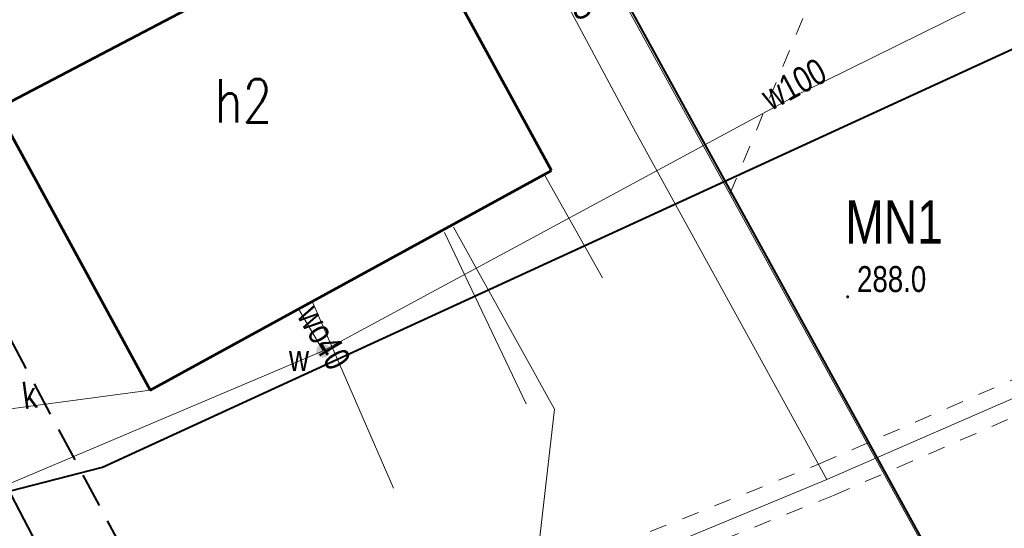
# Model space of a CAD drawing. Header units: metres. Extents: x 7437397 to 7437781, y 5556608 to 5556944.
# Tile 13 of 46: x 7437517 to 7437546, y 5556709 to 5556724. Entities that reach past the tile are written whole.
import ezdxf

# ---------------------------------------------------------------- set-up
doc = ezdxf.new("R2010")
doc.units = ezdxf.units.M
doc.header["$MEASUREMENT"] = 0
for name, pattern in [('0.5_0.5', [1.5, 0.5, -0.5, 0.5]), ('EGBU01-500', [1, 0.5, -0.5]), ('KTCR02-500', [1.5, 1, -0.5])]:
    doc.linetypes.add(name, pattern=pattern)
for name, color, linetype, lineweight in [('_PROJ_ZAGOSPODAROWANIE', 7, 'Continuous', 13), ('BUIB02_01', 250, 'Continuous', 5), ('EGBB01', 250, 'Continuous', 5), ('EGBD03', 250, 'Continuous', 5), ('EGBU01', 250, 'Continuous', 5), ('GAZ', 50, 'Continuous', 30), ('KTOK05_01', 250, 'Continuous', 5), ('MPZP', 250, 'Continuous', 5), ('punkt wysokościowy naturalny', 7, 'Continuous', 5), ('RTPW01', 250, 'Continuous', 5), ('SUPE', 250, 'Continuous', 5), ('SUPG_01', 250, 'Continuous', 5), ('SUPK_01', 250, 'Continuous', 5), ('SUPW_01', 250, 'Continuous', 5), ('SUUS25_W', 250, 'Continuous', 5), ('Warstwa 1', 250, 'Continuous', 5)]:
    doc.layers.add(name, color=color, linetype=linetype, lineweight=lineweight)
doc.styles.get("Standard").update_dxf_attribs({"font": 'txt.shx', "width": 0.75})
doc.linetypes.add('KTOK05_01-500', pattern='A,3.75,[13,dgnlstyle-rozp_2015.shx,S=0.002778,R=0,X=0,Y=0],3.75', length=7.5)

# ---------------------------------------------------------------- blocks, each defined once
blk = doc.blocks.new('PW01')
at = {"layer": 'punkt wysokościowy naturalny', "linetype": 'Continuous', "lineweight": 13}
h = blk.add_hatch(color=0, dxfattribs=at)
edge = h.paths.add_edge_path()
edge.add_arc((0, 0), 0.45, 0, 360)
blk = doc.blocks.new('SUUS25')
at = {"layer": 'SUUS25_W', "linetype": 'Continuous', "lineweight": 0}
h = blk.add_hatch(color=250, dxfattribs=at)
edge = h.paths.add_edge_path()
edge.add_arc((0, 0), 0.2, 0, 360)

msp = doc.modelspace()

# ---------------------------------------------------------------- hatches: boundary and pattern name
at = {"layer": '_PROJ_ZAGOSPODAROWANIE'}
h = msp.add_hatch(dxfattribs=at)
h.set_pattern_fill('AR-CONC', color=251, scale=0.1, style=0)
h.set_pattern_definition([(50, (0, 0), (0.7172601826, -0.062752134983), [0.075, -0.825]), (355, (0, 0), (-0.138751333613, 0.7521921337), [0.06, -0.66]), (100.45144446, (0.0598, -0.0052), (0.578508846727, 0.68943999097), [0.063740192, -0.701142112]), (46.1842, (0, 0.2), (1.06724133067, -0.16551928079), [0.1125, -1.2375]), (96.63563549, (0.0889, 0.1862), (0.93466194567, 0.97411860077), [0.095610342, -1.05171376]), (351.18416399, (0, 0.2), (0.93466194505, 0.97411860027), [0.09, -0.990000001]), (21, (0.1, 0.15), (0.59690705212, -0.402618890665), [0.075, -0.825]), (326, (0.1, 0.15), (0.24331533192, 0.725150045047), [0.06, -0.66]), (71.45144474, (0.14974, 0.11645), (0.84022237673, 0.322531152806), [0.06374019, -0.701142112]), (37.5, (0, 0), (0.012159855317, 0.332893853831), [0, -0.652, 0, -0.67, 0, -0.6625]), (7.5, (0, 0), (0.263069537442, 0.394411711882), [0, -0.382, 0, -0.637, 0, -0.2525]), (327.5, (-0.223, 0), (0.5338224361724, -0.022554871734), [0, -0.25, 0, -0.78, 0, -1.035]), (317.5, (-0.323, 0), (0.583186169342, 0.100104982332), [0, -0.325, 0, -0.518, 0, -0.735])])
h.paths.add_polyline_path([(7437562.283, 5556703.048, -0.023893), (7437532.299, 5556688.645), (7437530.681, 5556687.961, -0.394504), (7437522.668, 5556690.9), (7437522.022, 5556692.179), (7437521.799, 5556692.066), (7437522.445, 5556690.787, 0.394504), (7437530.778, 5556687.731), (7437532.396, 5556688.415, 0.023893), (7437562.402, 5556702.828), (7437593.223, 5556719.488), (7437593.104, 5556719.708)])

# ---------------------------------------------------------------- linework, layer by layer
at = {"layer": 'BUIB02_01', "color": 7, "linetype": 'Continuous', "lineweight": 13}
for p, q in [((7437532.53, 5556719.14), (7437534.21, 5556716.16)), ((7437532, 5556712.51), (7437529.64, 5556717.47)), ((7437525.79, 5556715.5), (7437528.16, 5556710.07))]:
    msp.add_line(p, q, dxfattribs=at)
at = {"layer": 'BUIB02_01', "color": 212, "linetype": 'Continuous', "lineweight": 40, "flags": 128}
msp.add_lwpolyline([(7437512.405, 5556718.826), (7437523.822, 5556696.921), (7437530.92, 5556693.586)], dxfattribs=at)
at = {"layer": 'EGBB01', "color": 7, "linetype": 'Continuous', "lineweight": 53, "flags": 128}
for points in [[(7437532.74, 5556719.27), (7437528.406, 5556727.198)], [(7437516.664, 5556721.048), (7437521.11, 5556712.91)], [(7437521.11, 5556712.91), (7437532.74, 5556719.27)]]:
    msp.add_lwpolyline(points, dxfattribs=at)
at = {"layer": 'EGBD03', "color": 96, "linetype": 'Continuous', "lineweight": 13, "flags": 128}
msp.add_lwpolyline([(7437532.098, 5556729.132), (7437547.59, 5556701)], dxfattribs=at)
at = {"layer": 'EGBU01', "color": 96, "linetype": 'EGBU01-500', "lineweight": 13, "flags": 128}
msp.add_lwpolyline([(7437537.905, 5556718.59), (7437545.121, 5556735.952)], dxfattribs=at)
at = {"layer": 'GAZ', "linetype": '0.5_0.5', "lineweight": 20}
for points in [[(7437469.765, 5556684.298), (7437501.754, 5556690.401), (7437504.987, 5556698.001), (7437509.601, 5556698.417), (7437540.527, 5556710.781), (7437572.311, 5556724.628), (7437597.435, 5556738.152)], [(7437469.953, 5556683.316), (7437502.466, 5556689.519), (7437505.673, 5556697.059), (7437509.837, 5556697.434), (7437540.913, 5556709.859), (7437572.749, 5556723.728), (7437597.909, 5556737.272)]]:
    msp.add_lwpolyline(points, dxfattribs=at)
at = {"layer": 'KTOK05_01', "color": 7, "linetype": 'KTOK05_01-500', "lineweight": 40, "flags": 128}
msp.add_lwpolyline([(7437532.153, 5556729.161), (7437547.36, 5556701.5), (7437527.72, 5556692.81), (7437525.62, 5556692.53), (7437523.63, 5556693.08), (7437521.96, 5556694.22), (7437517.2, 5556703.54), (7437514.83, 5556707.82), (7437509.814, 5556717.461)], dxfattribs=at)
at = {"layer": 'MPZP', "color": 212, "linetype": 'KTOK05_01-500', "lineweight": 40, "flags": 128}
msp.add_lwpolyline([(7437480.35, 5556702.039), (7437498.164, 5556705.138), (7437519.727, 5556710.673), (7437570.307, 5556733.919), (7437638.513, 5556770.222), (7437729.943, 5556819.329)], dxfattribs=at)
at = {"layer": 'MPZP', "color": 212, "linetype": 'KTCR02-500', "lineweight": 40, "flags": 128}
msp.add_lwpolyline([(7437738.295, 5556803.984), (7437715.191, 5556791.784), (7437661.349, 5556763.226), (7437574.511, 5556717.006), (7437530.05, 5556696.506), (7437525.798, 5556698.029), (7437514.19, 5556719.761)], dxfattribs=at)
at = {"layer": 'SUPE', "color": 1, "linetype": 'Continuous', "lineweight": 13, "flags": 128}
msp.add_lwpolyline([(7437529.9, 5556717.63), (7437532.82, 5556712.36), (7437530.62, 5556693.15)], dxfattribs=at)
at = {"layer": 'SUPG_01', "color": 52, "linetype": 'Continuous', "lineweight": 13, "flags": 128}
for points in [[(7437505.33, 5556697.53), (7437509.719, 5556697.926), (7437522.113, 5556702.608), (7437540.72, 5556710.32), (7437572.53, 5556724.178), (7437601.779, 5556739.923), (7437624.775, 5556752.295)], [(7437540.72, 5556710.32), (7437535.06, 5556720.58), (7437530.839, 5556728.473)]]:
    msp.add_lwpolyline(points, dxfattribs=at)
at = {"layer": 'SUPK_01', "color": 36, "linetype": 'Continuous', "lineweight": 13}
msp.add_line((7437514.89, 5556712.07), (7437521.11, 5556712.91), dxfattribs=at)
at = {"layer": 'SUPW_01', "color": 5, "linetype": 'Continuous', "lineweight": 13, "flags": 128}
for points in [[(7437624.519, 5556762.969), (7437600.44, 5556750.19), (7437586.81, 5556744.55), (7437574.29, 5556738.446), (7437539.95, 5556721.509), (7437526.12, 5556714.05), (7437502.465, 5556704.034), (7437498.34, 5556711.451)], [(7437526.12, 5556714.05), (7437525.41, 5556715.26)]]:
    msp.add_lwpolyline(points, dxfattribs=at)
at = {"layer": 'Warstwa 1', "color": 207, "linetype": 'Continuous', "lineweight": 53, "true_color": 0x6e1e6e, "flags": 128}
msp.add_lwpolyline([(7437466.384, 5556694.725), (7437479.253, 5556654.299), (7437507.556, 5556623.548), (7437507.556, 5556623.548), (7437761.553, 5556761.255), (7437724.258, 5556829.774), (7437466.384, 5556694.725)], close=True, dxfattribs=at)

# ---------------------------------------------------------------- block references
at = {"layer": 'RTPW01', "color": 7, "linetype": 'Continuous', "lineweight": 13, "xscale": 0.1, "yscale": 0.1, "zscale": 0.1}
msp.add_blockref('PW01', (7437541.32, 5556715.61), dxfattribs=at)
at = {"layer": 'SUUS25_W', "color": 7, "linetype": 'Continuous', "lineweight": 0}
msp.add_blockref('SUUS25', (7437526.12, 5556714.05), dxfattribs=at)

# ---------------------------------------------------------------- texts
at = {"layer": 'EGBB01', "color": 7, "linetype": 'Continuous', "lineweight": 30, "width": 0.8}
msp.add_text('h2', height=1.25, dxfattribs=at).set_placement((7437522.973, 5556720.662))
at = {"layer": 'MPZP', "color": 212, "linetype": 'Continuous', "lineweight": 30, "insert": (7437541.253, 5556717.154), "char_height": 1.25, "attachment_point": 7, "line_spacing_factor": 0.6}
msp.add_mtext('\\FWORKING_1250;\\H1x;\\W0.8;MN1', dxfattribs=at)
at = {"layer": 'RTPW01', "color": 7, "linetype": 'Continuous', "lineweight": 13, "insert": (7437541.59, 5556716.5), "char_height": 0.75, "attachment_point": 1, "line_spacing_factor": 0.6}
msp.add_mtext('\\FWORKING_1250;\\H1x;\\W0.8;288.0', dxfattribs=at)
at = {"layer": 'SUPG_01', "color": 7, "linetype": 'Continuous', "lineweight": 13, "insert": (7437532.513, 5556724.99), "char_height": 0.75, "attachment_point": 7, "rotation": 298.056, "line_spacing_factor": 0.6}
msp.add_mtext('\\FWORKING_1250;\\H1x;\\W0.8;gs25', dxfattribs=at)
at = {"layer": 'SUPK_01', "color": 36, "linetype": 'Continuous', "lineweight": 13, "insert": (7437517.661, 5556712.381), "char_height": 0.75, "attachment_point": 8, "rotation": 7.6912, "line_spacing_factor": 0.6}
msp.add_mtext('\\FWORKING;\\H1x;\\W0.8;k', dxfattribs=at)
at = {"layer": 'SUPW_01', "color": 5, "linetype": 'Continuous', "lineweight": 13, "char_height": 0.75, "line_spacing_factor": 0.6}
for s, insert, attachment_point, rotation in [('\\FWORKING;\\H1x;\\W0.8;w100', (7437539.941, 5556721.433), 8, 28.3394), ('\\FWORKING_1250;\\H1x;\\W0.8;wo40', (7437525.331, 5556715.066), 7, 300.377)]:
    msp.add_mtext(s, dxfattribs=dict(at, insert=insert, attachment_point=attachment_point, rotation=rotation))
at = {"layer": 'SUUS25_W', "color": 7, "linetype": 'Continuous', "lineweight": 13, "insert": (7437525.13, 5556713.465), "char_height": 0.75, "attachment_point": 7, "line_spacing_factor": 0.6}
msp.add_mtext('\\FWORKING;\\H1x;\\W0.8;w', dxfattribs=at)

doc.saveas('drawing.dxf')
